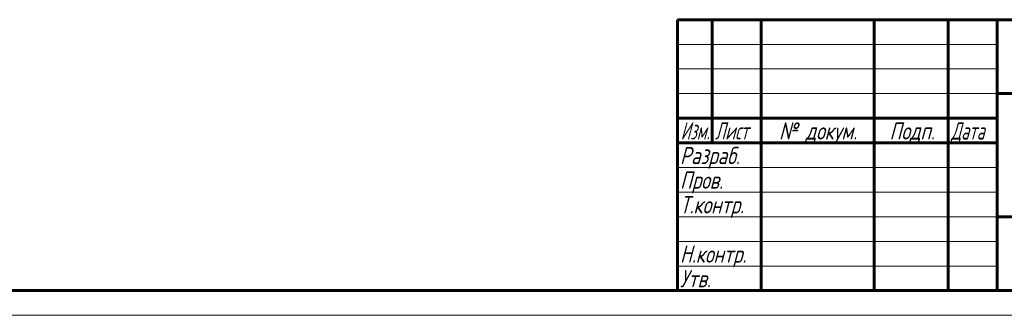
# Model space of a CAD drawing. Header units: millimetres. Extents: x 0 to 594, y 0 to 420.
# Tile 6 of 9: x 270 to 470, y 0 to 60. Entities that reach past the tile are written whole.
import ezdxf

# ---------------------------------------------------------------- set-up
doc = ezdxf.new("R2010")
doc.units = ezdxf.units.MM
doc.linetypes.add('K5LT_BASIC', pattern=[0])
doc.linetypes.add('K5LT_THIN', pattern=[0])
doc.styles.add('KTEXTSTYLE', font='txt', dxfattribs={"width": 0.96, "height": 5})

# ---------------------------------------------------------------- blocks, each defined once
blk = doc.blocks.new('U83')
at = {"color": 143, "linetype": 'K5LT_BASIC', "lineweight": 60, "true_color": 0x33acca}
for p, q in [((404, 60), (589, 60)), ((404, 5), (404, 60)), ((411, 35), (411, 60)), ((421, 5), (421, 60)), ((444, 5), (444, 60)), ((459, 5), (459, 60)), ((469, 5), (469, 60)), ((469, 45), (589, 45)), ((404, 40), (469, 40)), ((404, 35), (469, 35)), ((469, 20), (539, 20)), ((589, 5), (20, 5))]:
    blk.add_line(p, q, dxfattribs=at)
at = {"color": 7, "linetype": 'K5LT_THIN', "lineweight": 18, "true_color": 0xffffff}
for p, q in [((404, 55), (469, 55)), ((404, 50), (469, 50)), ((404, 45), (469, 45)), ((404, 30), (469, 30)), ((404, 25), (469, 25)), ((404, 20), (469, 20)), ((404, 15), (469, 15)), ((404, 10), (469, 10)), ((594, 0), (0, 0))]:
    blk.add_line(p, q, dxfattribs=at)
at = {"color": 7, "char_height": 3.5, "attachment_point": 1, "style": 'KTEXTSTYLE'}
for s, insert in [('\\fArial|b0|c204|p34;\\H5.0;\\W1.000;\\Q15;\\fGOST Type AU|b0|i0|c204|p34;\\Q15;\\W0.786;\\H3.50;Изм.', (404.62, 39.18)), ('\\fArial|b0|c204|p34;\\H5.0;\\W1.000;\\Q15;\\fGOST Type AU|b0|i0|c204|p34;\\Q15;\\W0.800;\\H3.50;Лист', (411.61, 39.18)), ('\\fArial|b0|c204|p34;\\H5.0;\\W1.000;\\Q15;\\fGOST Type AU|b0|i0|c204|p34;\\Q15;\\W0.960;\\H3.50;№ докум.', (424.63, 39.18)), ('\\fArial|b0|c204|p34;\\H5.0;\\W1.000;\\Q15;\\fGOST Type AU|b0|i0|c204|p34;\\Q15;\\W0.960;\\H3.50;Подп.', (447.1, 39.18)), ('\\fArial|b0|c204|p34;\\H5.0;\\W1.000;\\Q15;\\fGOST Type AU|b0|i0|c204|p34;\\Q15;\\W0.800;\\H3.50;Дата', (459.61, 39.18)), ('\\fArial|b0|c204|p34;\\H5.0;\\W1.000;\\Q15;\\fGOST Type AU|b0|i0|c204|p34;\\Q15;\\W0.960;\\H3.50;Разраб.', (404.5, 34.18)), ('\\fArial|b0|c204|p34;\\H5.0;\\W1.000;\\Q15;\\fGOST Type AU|b0|i0|c204|p34;\\Q15;\\W0.960;\\H3.50;Пров.', (404.5, 29.18)), ('\\fArial|b0|c204|p34;\\H5.0;\\W1.000;\\Q15;\\fGOST Type AU|b0|i0|c204|p34;\\Q15;\\W0.960;\\H3.50;Т.контр.', (404.5, 24.18)), ('\\fArial|b0|c204|p34;\\H5.0;\\W1.000;\\Q15;\\fGOST Type AU|b0|i0|c204|p34;\\Q15;\\W0.960;\\H3.50;Н.контр.', (404.5, 14.18)), ('\\fArial|b0|c204|p34;\\H5.0;\\W1.000;\\Q15;\\fGOST Type AU|b0|i0|c204|p34;\\Q15;\\W0.960;\\H3.50;Утв.', (404.5, 9.18))]:
    blk.add_mtext(s, dxfattribs=dict(at, insert=insert))

msp = doc.modelspace()

# ---------------------------------------------------------------- block references
msp.add_blockref('U83', (0, 0))

doc.saveas('drawing.dxf')
